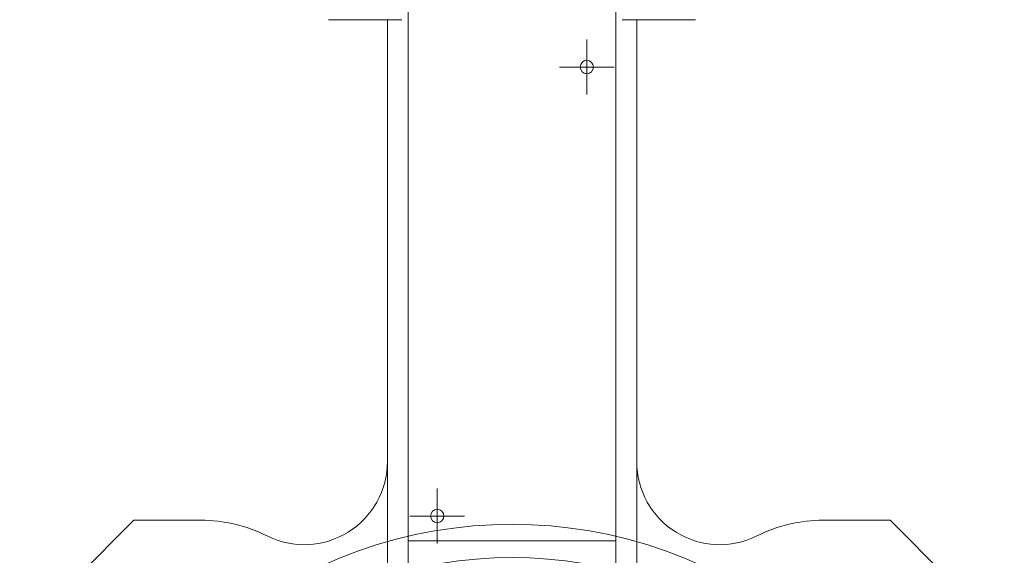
# Model space of a CAD drawing. Header units: millimetres. Extents: x 240 to 745, y 186 to 780.
# Tile 3 of 5: x 240 to 359, y 580 to 645. Entities that reach past the tile are written whole.
import ezdxf

# ---------------------------------------------------------------- set-up
doc = ezdxf.new("R2010")
doc.units = ezdxf.units.MM

# ---------------------------------------------------------------- blocks, each defined once
blk = doc.blocks.new('SW_CENTERMARKSYMBOL_4')
at = {"color": 0, "linetype": 'Continuous', "lineweight": 0}
for p, q in [((0, 2.5), (0, 3.3)), ((0, 0), (0, 2.5)), ((-2.5, 0), (-3.3, 0)), ((0, 0), (-2.5, 0)), ((0, 0), (0, -2.5)), ((0, 0), (2.5, 0)), ((2.5, 0), (3.3, 0)), ((0, -2.5), (0, -3.3))]:
    blk.add_line(p, q, dxfattribs=at)
blk = doc.blocks.new('SW_CENTERMARKSYMBOL_5')
at = {"color": 0, "linetype": 'Continuous', "lineweight": 0}
for p, q in [((0, 2.5), (0, 3.3)), ((0, 0), (0, 2.5)), ((-2.5, 0), (-3.3, 0)), ((0, 0), (-2.5, 0)), ((0, 0), (0, -2.5)), ((0, 0), (2.5, 0)), ((2.5, 0), (3.3, 0)), ((0, -2.5), (0, -3.3))]:
    blk.add_line(p, q, dxfattribs=at)
blk = doc.blocks.new('SW_CENTERMARKSYMBOL_6')
at = {"color": 0, "linetype": 'Continuous', "lineweight": 0}
for p, q in [((-3.54, 3.54), (-8.49, 8.49)), ((81.32, 3.54), (86.27, 8.49)), ((-0.71, 0.71), (-6.01, 6.01)), ((78.49, 0.71), (83.79, 6.01)), ((38.89, -33.89), (38.89, 2.5)), ((0, 0), (-1.77, 1.77)), ((77.78, 0), (79.55, 1.77)), ((0, 0), (1.77, -1.77)), ((77.78, 0), (76.01, -1.77)), ((2.83, -2.83), (1.06, -1.06)), ((74.95, -2.83), (76.72, -1.06)), ((2.83, -2.83), (4.6, -4.6)), ((3.54, -3.54), (8.49, -8.49)), ((74.25, -3.54), (69.3, -8.49)), ((74.95, -2.83), (73.19, -4.6)), ((6.36, -6.36), (11.67, -11.67)), ((71.42, -6.36), (66.11, -11.67)), ((38.89, -38.89), (38.89, -36.39)), ((33.89, -38.89), (-2.5, -38.89)), ((38.89, -38.89), (36.39, -38.89)), ((38.89, -38.89), (38.89, -41.39)), ((38.89, -38.89), (41.39, -38.89)), ((43.89, -38.89), (80.28, -38.89)), ((38.89, -43.89), (38.89, -80.28)), ((6.36, -71.42), (11.67, -66.11)), ((71.42, -71.42), (66.11, -66.11)), ((3.54, -74.25), (8.49, -69.3)), ((74.25, -74.25), (69.3, -69.3)), ((2.83, -74.95), (4.6, -73.19)), ((74.95, -74.95), (73.19, -73.19)), ((2.83, -74.95), (1.06, -76.72)), ((74.95, -74.95), (76.72, -76.72)), ((0, -77.78), (1.77, -76.01)), ((77.78, -77.78), (76.01, -76.01)), ((0, -77.78), (-1.77, -79.55)), ((77.78, -77.78), (79.55, -79.55)), ((-0.71, -78.49), (-6.01, -83.79)), ((78.49, -78.49), (83.79, -83.79)), ((-3.54, -81.32), (-8.49, -86.27)), ((81.32, -81.32), (86.27, -86.27))]:
    blk.add_line(p, q, dxfattribs=at)
for radius, start, end in [(55, 50.2087, 129.7913), (51, 50.6172, 129.3828), (55, 132.3956, 135), (55, 45, 47.6044), (55, 135, 137.6044), (51, 132.1914, 135), (51, 45, 47.8086), (55, 42.3956, 45), (51, 135, 137.8086), (51, 42.1914, 45), (55, 140.2087, 219.7913), (55, 320.2087, 39.7913), (51, 140.6172, 219.3828), (51, 320.6172, 39.3828), (51, 222.1914, 225), (51, 315, 317.8086), (51, 225, 227.8086), (51, 312.1914, 315), (55, 222.3956, 225), (55, 315, 317.6044), (55, 225, 227.6044), (55, 312.3956, 315), (51, 230.6172, 309.3828), (55, 230.2087, 309.7913)]:
    blk.add_arc((38.89, -38.89), radius, start, end, dxfattribs=at)

msp = doc.modelspace()

# ---------------------------------------------------------------- linework, layer by layer
at = {"color": 7, "linetype": 'Continuous', "lineweight": 15}
for p, q in [((287.15, 582), (287.15, 647)), ((312.15, 647), (312.15, 582)), ((281.97, 644.7), (277.57, 644.7)), ((286.37, 644.7), (281.97, 644.7)), ((284.65, 644.7), (284.65, 591.55)), ((317.32, 644.7), (312.92, 644.7)), ((314.65, 644.7), (314.65, 591.55)), ((321.72, 644.7), (317.32, 644.7)), ((284.65, 563.81), (284.65, 591.55)), ((314.65, 591.55), (314.65, 563.81)), ((254.15, 584.5), (244.15, 574.5)), ((262.15, 584.5), (254.15, 584.5)), ((337.15, 584.5), (345.15, 584.5)), ((345.15, 584.5), (355.15, 574.5)), ((287.15, 582), (287.15, 564.48)), ((312.15, 582), (287.15, 582)), ((312.15, 564.48), (312.15, 582))]:
    msp.add_line(p, q, dxfattribs=at)
for centre in [(308.65, 639), (290.65, 585)]:
    msp.add_circle(centre, 0.8, dxfattribs=at)
for centre, radius, start, end in [((274.65, 591.55), 10, 243.4852, 360), ((324.65, 591.55), 10, 180, 296.5148), ((262.15, 566.5), 18, 63.4852, 90), ((337.15, 566.5), 18, 90, 116.5148)]:
    msp.add_arc(centre, radius, start, end, dxfattribs=at)

# ---------------------------------------------------------------- block references
at = {"color": 7, "linetype": 'Continuous', "lineweight": 0}
for name, p in [('SW_CENTERMARKSYMBOL_5', (308.65, 639)), ('SW_CENTERMARKSYMBOL_6', (260.76, 567.89)), ('SW_CENTERMARKSYMBOL_4', (290.65, 585))]:
    msp.add_blockref(name, p, dxfattribs=at)

doc.saveas('drawing.dxf')
